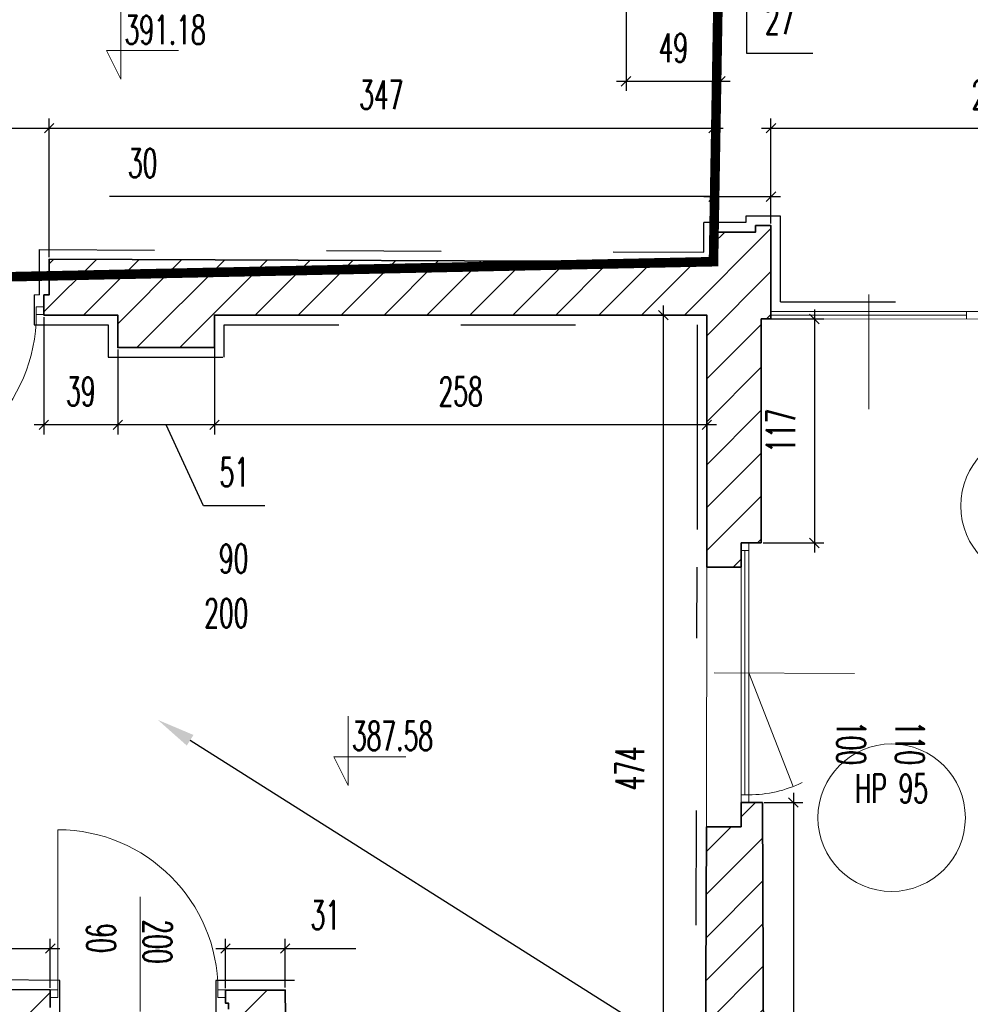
# Model space of a CAD drawing. Header units: millimetres. Extents: x 19887 to 192597, y -14203 to 39042.
# Tile 34 of 256: x 26263 to 26760, y -10899 to -10385. Entities that reach past the tile are written whole.
import ezdxf
from ezdxf import colors
from ezdxf.entities.mleader import LeaderData, LeaderLine
from ezdxf.math import Vec2, Vec3

# ---------------------------------------------------------------- set-up
doc = ezdxf.new("R2010")
doc.units = ezdxf.units.MM
doc.linetypes.add('ACAD_ISO03W100', pattern=[30, 12, -18])
doc.linetypes.add('DASHED2', pattern=[9.525, 6.35, -3.175])
doc.layers.get('Defpoints').update_dxf_attribs({"color": 4})
for name, color, linetype in [('A_DBA-RAMKI', 6, 'Continuous'), ('Sufit podwieszany', 252, 'Continuous'), ('Wymiarowanie', 3, 'Continuous'), ('Wypełnienie', 252, 'Continuous')]:
    doc.layers.add(name, color=color, linetype=linetype)
for name, color, linetype, lineweight in [('Basen_rzut_poziom_1_obrys', 252, 'Continuous', 35), ('Drzwi', 2, 'Continuous', 5), ('koty wysokościowe', 252, 'Continuous', 0), ('Okna', 252, 'Continuous', 5), ('Schody', 252, 'Continuous', 5)]:
    doc.layers.add(name, color=color, linetype=linetype, lineweight=lineweight)
doc.styles.add('ROMANS', font='romans.shx', dxfattribs={"width": 0.6})
doc.styles.get("Standard").update_dxf_attribs({"font": 'arial.ttf'})
doc.dimstyles.new('000001FB70622F18', dxfattribs={"dimtxt": 20, "dimasz": 5, "dimexe": 5, "dimexo": 1, "dimgap": 20, "dimtad": 1, "dimtoh": 1, "dimdec": 0, "dimtxsty": 'Standard', "dimblk": 'OBLIQUE', "dimcen": 0, "dimdle": 5, "dimclrd": 252, "dimclre": 252, "dimclrt": 252, "dimadec": 0, "dimazin": 0, "dimtfac": 1, "dimtdec": 0, "dimtmove": 0, "dimatfit": 3, "dimldrblk": 'OBLIQUE', "dimfxl": 150, "dimfxlon": 1, "dimlwd": 25, "dimlwe": 25, "dimarcsym": 1})
pattern_1 = [(45, (3252.028, -2175.285), (-11.22532, 11.22532), [])]

# ---------------------------------------------------------------- blocks, each defined once
blk = doc.blocks.new('_Oblique')
at = {"color": 0, "linetype": 'ByBlock', "lineweight": -2}
blk.add_line((-0.5, -0.5), (0.5, 0.5), dxfattribs=at)
blk = doc.blocks.new('*D832')
at = {"layer": 'Defpoints', "color": 0}
for p in [(3673.6, -4425.49), (3722.99, -4425.49), (3722.99, -4543.97)]:
    blk.add_point(p, dxfattribs=at)
at = {"layer": 'Wymiarowanie', "color": 252, "linetype": 'Continuous', "lineweight": 25}
for p, q in [((3673.6, -4426.49), (3673.6, -4548.97)), ((3722.99, -4426.49), (3722.99, -4548.97)), ((3668.6, -4543.97), (3727.99, -4543.97))]:
    blk.add_line(p, q, dxfattribs=at)
at = {"layer": 'Wymiarowanie', "color": 252, "linetype": 'ByBlock', "lineweight": 25, "xscale": 5, "yscale": 5, "zscale": 5, "rotation": 180}
blk.add_blockref('_Oblique', (3673.6, -4543.97), dxfattribs=at)
at = {"layer": 'Wymiarowanie', "color": 252, "linetype": 'ByBlock', "lineweight": 25, "xscale": 5, "yscale": 5, "zscale": 5}
blk.add_blockref('_Oblique', (3722.99, -4543.97), dxfattribs=at)
at = {"layer": 'Wymiarowanie', "color": 252, "insert": (3698.29, -4526.47), "char_height": 15, "attachment_point": 5, "style": 'ROMANS'}
blk.add_mtext('49', dxfattribs=at)
blk = doc.blocks.new('*D833')
at = {"layer": 'Defpoints', "color": 0}
for p in [(3722.99, -4425.49), (3750.45, -4440.68), (3750.45, -4489.4)]:
    blk.add_point(p, dxfattribs=at)
at = {"layer": 'Wymiarowanie', "color": 252, "linetype": 'Continuous', "lineweight": 25}
for p, q in [((3722.99, -4426.49), (3722.99, -4494.4)), ((3750.45, -4441.68), (3750.45, -4494.4)), ((3717.99, -4489.4), (3755.45, -4489.4)), ((3736.72, -4529.4), (3736.72, -4489.4)), ((3771.29, -4529.4), (3736.72, -4529.4))]:
    blk.add_line(p, q, dxfattribs=at)
at = {"layer": 'Wymiarowanie', "color": 252, "linetype": 'ByBlock', "lineweight": 25, "xscale": 5, "yscale": 5, "zscale": 5, "rotation": 180}
blk.add_blockref('_Oblique', (3722.99, -4489.4), dxfattribs=at)
at = {"layer": 'Wymiarowanie', "color": 252, "linetype": 'ByBlock', "lineweight": 25, "xscale": 5, "yscale": 5, "zscale": 5}
blk.add_blockref('_Oblique', (3750.45, -4489.4), dxfattribs=at)
at = {"layer": 'Wymiarowanie', "color": 252, "insert": (3754.01, -4511.9), "char_height": 15, "attachment_point": 5, "style": 'ROMANS'}
blk.add_mtext('27', dxfattribs=at)
blk = doc.blocks.new('*D841')
at = {"layer": 'Defpoints', "color": 0}
for p in [(3744.27, -4668.2), (3744.27, -4785.3), (3772.1, -4785.3)]:
    blk.add_point(p, dxfattribs=at)
at = {"layer": 'Wymiarowanie', "color": 252, "linetype": 'Continuous', "lineweight": 25}
for p, q in [((3772.1, -4663.2), (3772.1, -4790.3)), ((3745.27, -4668.2), (3777.1, -4668.2)), ((3745.27, -4785.3), (3777.1, -4785.3))]:
    blk.add_line(p, q, dxfattribs=at)
at = {"layer": 'Wymiarowanie', "color": 252, "linetype": 'ByBlock', "lineweight": 25, "xscale": 5, "yscale": 5, "zscale": 5}
for p, rotation in [((3772.1, -4668.2), 90), ((3772.1, -4785.3), 270)]:
    blk.add_blockref('_Oblique', p, dxfattribs=dict(at, rotation=rotation))
at = {"layer": 'Wymiarowanie', "color": 252, "insert": (3754.6, -4726.75), "char_height": 15, "attachment_point": 5, "rotation": 90, "style": 'ROMANS'}
blk.add_mtext('117', dxfattribs=at)
blk = doc.blocks.new('*D844')
at = {"layer": 'Defpoints', "color": 0}
for p in [(3744.91, -4921.01), (3746.37, -5269.26), (3761.11, -5269.26)]:
    blk.add_point(p, dxfattribs=at)
at = {"layer": 'Wymiarowanie', "color": 252, "linetype": 'Continuous', "lineweight": 25}
for p, q in [((3761.11, -4916.01), (3761.11, -5274.26)), ((3745.91, -4921.01), (3766.11, -4921.01)), ((3747.37, -5269.26), (3766.11, -5269.26))]:
    blk.add_line(p, q, dxfattribs=at)
at = {"layer": 'Wymiarowanie', "color": 252, "linetype": 'ByBlock', "lineweight": 25, "xscale": 5, "yscale": 5, "zscale": 5}
for p, rotation in [((3761.11, -4921.01), 90), ((3761.11, -5269.26), 270)]:
    blk.add_blockref('_Oblique', p, dxfattribs=dict(at, rotation=rotation))
at = {"layer": 'Wymiarowanie', "color": 252, "insert": (3743.61, -5095.13), "char_height": 15, "attachment_point": 5, "rotation": 90, "style": 'ROMANS'}
blk.add_mtext('348', dxfattribs=at)
blk = doc.blocks.new('*D849')
at = {"layer": 'Defpoints', "color": 0}
for p in [(3693.13, -4666.23), (3714.77, -4666.23), (3714.77, -5140.19)]:
    blk.add_point(p, dxfattribs=at)
at = {"layer": 'Wymiarowanie', "color": 252, "linetype": 'Continuous', "lineweight": 25}
for p, q in [((3693.13, -5145.19), (3693.13, -4661.23)), ((3713.77, -4666.23), (3688.13, -4666.23)), ((3713.77, -5140.19), (3688.13, -5140.19))]:
    blk.add_line(p, q, dxfattribs=at)
at = {"layer": 'Wymiarowanie', "color": 252, "linetype": 'ByBlock', "lineweight": 25, "xscale": 5, "yscale": 5, "zscale": 5}
for p, rotation in [((3693.13, -4666.23), 90), ((3693.13, -5140.19), 270)]:
    blk.add_blockref('_Oblique', p, dxfattribs=dict(at, rotation=rotation))
at = {"layer": 'Wymiarowanie', "color": 252, "insert": (3675.63, -4903.21), "char_height": 15, "attachment_point": 5, "rotation": 90, "style": 'ROMANS'}
blk.add_mtext('474', dxfattribs=at)
blk = doc.blocks.new('*D851')
at = {"layer": 'Defpoints', "color": 0}
for p in [(3458.31, -4666.23), (3715.83, -4666.23), (3458.31, -4723.58)]:
    blk.add_point(p, dxfattribs=at)
at = {"layer": 'Wymiarowanie', "color": 252, "linetype": 'Continuous', "lineweight": 25}
for p, q in [((3458.31, -4667.23), (3458.31, -4728.58)), ((3715.83, -4667.23), (3715.83, -4728.58)), ((3720.83, -4723.58), (3453.31, -4723.58))]:
    blk.add_line(p, q, dxfattribs=at)
at = {"layer": 'Wymiarowanie', "color": 252, "linetype": 'ByBlock', "lineweight": 25, "xscale": 5, "yscale": 5, "zscale": 5, "rotation": 180}
blk.add_blockref('_Oblique', (3458.31, -4723.58), dxfattribs=at)
at = {"layer": 'Wymiarowanie', "color": 252, "linetype": 'ByBlock', "lineweight": 25, "xscale": 5, "yscale": 5, "zscale": 5}
blk.add_blockref('_Oblique', (3715.83, -4723.58), dxfattribs=at)
at = {"layer": 'Wymiarowanie', "color": 252, "insert": (3587.07, -4706.08), "char_height": 15, "attachment_point": 5, "style": 'ROMANS'}
blk.add_mtext('258', dxfattribs=at)
blk = doc.blocks.new('*D834')
at = {"layer": 'Defpoints', "color": 0}
for p in [(3458.31, -4666.23), (3407.76, -4683.22), (3407.76, -4723.58)]:
    blk.add_point(p, dxfattribs=at)
at = {"layer": 'Wymiarowanie', "color": 252, "linetype": 'Continuous', "lineweight": 25}
for p, q in [((3458.31, -4667.23), (3458.31, -4728.58)), ((3407.76, -4684.22), (3407.76, -4728.58)), ((3463.31, -4723.58), (3402.76, -4723.58)), ((3452.65, -4765.87), (3433.04, -4723.58)), ((3484.65, -4765.87), (3452.65, -4765.87))]:
    blk.add_line(p, q, dxfattribs=at)
at = {"layer": 'Wymiarowanie', "color": 252, "linetype": 'ByBlock', "lineweight": 25, "xscale": 5, "yscale": 5, "zscale": 5, "rotation": 180}
blk.add_blockref('_Oblique', (3407.76, -4723.58), dxfattribs=at)
at = {"layer": 'Wymiarowanie', "color": 252, "linetype": 'ByBlock', "lineweight": 25, "xscale": 5, "yscale": 5, "zscale": 5}
blk.add_blockref('_Oblique', (3458.31, -4723.58), dxfattribs=at)
at = {"layer": 'Wymiarowanie', "color": 252, "insert": (3468.65, -4748.37), "char_height": 15, "attachment_point": 5, "style": 'ROMANS'}
blk.add_mtext('51', dxfattribs=at)
blk = doc.blocks.new('*D853')
at = {"layer": 'Defpoints', "color": 0}
for p in [(3369.09, -4666.23), (3407.76, -4683.22), (3369.09, -4723.58)]:
    blk.add_point(p, dxfattribs=at)
at = {"layer": 'Wymiarowanie', "color": 252, "linetype": 'Continuous', "lineweight": 25}
for p, q in [((3369.09, -4667.23), (3369.09, -4728.58)), ((3407.76, -4684.22), (3407.76, -4728.58)), ((3412.76, -4723.58), (3364.09, -4723.58))]:
    blk.add_line(p, q, dxfattribs=at)
at = {"layer": 'Wymiarowanie', "color": 252, "linetype": 'ByBlock', "lineweight": 25, "xscale": 5, "yscale": 5, "zscale": 5, "rotation": 180}
blk.add_blockref('_Oblique', (3369.09, -4723.58), dxfattribs=at)
at = {"layer": 'Wymiarowanie', "color": 252, "linetype": 'ByBlock', "lineweight": 25, "xscale": 5, "yscale": 5, "zscale": 5}
blk.add_blockref('_Oblique', (3407.76, -4723.58), dxfattribs=at)
at = {"layer": 'Wymiarowanie', "color": 252, "insert": (3388.43, -4706.08), "char_height": 15, "attachment_point": 5, "style": 'ROMANS'}
blk.add_mtext('39', dxfattribs=at)
blk = doc.blocks.new('*D871')
at = {"layer": 'Defpoints', "color": 0}
for p in [(3371.87, -4568.48), (3273.79, -4636.95), (3371.87, -4636.95)]:
    blk.add_point(p, dxfattribs=at)
at = {"layer": 'Wymiarowanie', "color": 252, "linetype": 'Continuous', "lineweight": 25}
for p, q in [((3273.79, -4635.95), (3273.79, -4563.48)), ((3371.87, -4635.95), (3371.87, -4563.48)), ((3268.79, -4568.48), (3376.87, -4568.48))]:
    blk.add_line(p, q, dxfattribs=at)
at = {"layer": 'Wymiarowanie', "color": 252, "linetype": 'ByBlock', "lineweight": 25, "xscale": 5, "yscale": 5, "zscale": 5, "rotation": 180}
blk.add_blockref('_Oblique', (3273.79, -4568.48), dxfattribs=at)
at = {"layer": 'Wymiarowanie', "color": 252, "linetype": 'ByBlock', "lineweight": 25, "xscale": 5, "yscale": 5, "zscale": 5}
blk.add_blockref('_Oblique', (3371.87, -4568.48), dxfattribs=at)
at = {"layer": 'Wymiarowanie', "color": 252, "insert": (3322.83, -4550.98), "char_height": 15, "attachment_point": 5, "style": 'ROMANS'}
blk.add_mtext('98', dxfattribs=at)
blk = doc.blocks.new('*D859')
at = {"layer": 'Defpoints', "color": 0}
for p in [(3719.31, -4568.48), (3719.31, -4622.78), (3371.87, -4636.95)]:
    blk.add_point(p, dxfattribs=at)
at = {"layer": 'Wymiarowanie', "color": 252, "linetype": 'Continuous', "lineweight": 25}
for p, q in [((3371.87, -4635.95), (3371.87, -4563.48)), ((3719.31, -4621.78), (3719.31, -4563.48)), ((3366.87, -4568.48), (3724.31, -4568.48))]:
    blk.add_line(p, q, dxfattribs=at)
at = {"layer": 'Wymiarowanie', "color": 252, "linetype": 'ByBlock', "lineweight": 25, "xscale": 5, "yscale": 5, "zscale": 5, "rotation": 180}
blk.add_blockref('_Oblique', (3371.87, -4568.48), dxfattribs=at)
at = {"layer": 'Wymiarowanie', "color": 252, "linetype": 'ByBlock', "lineweight": 25, "xscale": 5, "yscale": 5, "zscale": 5}
blk.add_blockref('_Oblique', (3719.31, -4568.48), dxfattribs=at)
at = {"layer": 'Wymiarowanie', "color": 252, "insert": (3545.59, -4550.98), "char_height": 15, "attachment_point": 5, "style": 'ROMANS'}
blk.add_mtext('347', dxfattribs=at)
blk = doc.blocks.new('*D860')
at = {"layer": 'Defpoints', "color": 0}
for p in [(3982.42, -4568.48), (3749.39, -4619.39), (3982.42, -4638.84)]:
    blk.add_point(p, dxfattribs=at)
at = {"layer": 'Wymiarowanie', "color": 252, "linetype": 'Continuous', "lineweight": 25}
for p, q in [((3749.39, -4618.39), (3749.39, -4563.48)), ((3982.42, -4637.84), (3982.42, -4563.48)), ((3744.39, -4568.48), (3987.42, -4568.48))]:
    blk.add_line(p, q, dxfattribs=at)
at = {"layer": 'Wymiarowanie', "color": 252, "linetype": 'ByBlock', "lineweight": 25, "xscale": 5, "yscale": 5, "zscale": 5, "rotation": 180}
blk.add_blockref('_Oblique', (3749.39, -4568.48), dxfattribs=at)
at = {"layer": 'Wymiarowanie', "color": 252, "linetype": 'ByBlock', "lineweight": 25, "xscale": 5, "yscale": 5, "zscale": 5}
blk.add_blockref('_Oblique', (3982.42, -4568.48), dxfattribs=at)
at = {"layer": 'Wymiarowanie', "color": 252, "insert": (3865.9, -4550.98), "char_height": 15, "attachment_point": 5, "style": 'ROMANS'}
blk.add_mtext('233', dxfattribs=at)
blk = doc.blocks.new('*D1008')
at = {"layer": 'Defpoints', "color": 0}
for p in [(3372.41, -4997.37), (3256.44, -5018.03), (3372.41, -5018.99)]:
    blk.add_point(p, dxfattribs=at)
at = {"layer": 'Wymiarowanie', "color": 252, "linetype": 'Continuous', "lineweight": 25}
for p, q in [((3256.44, -5017.03), (3256.44, -4992.37)), ((3372.41, -5017.99), (3372.41, -4992.37)), ((3251.44, -4997.37), (3377.41, -4997.37))]:
    blk.add_line(p, q, dxfattribs=at)
at = {"layer": 'Wymiarowanie', "color": 252, "linetype": 'ByBlock', "lineweight": 25, "xscale": 5, "yscale": 5, "zscale": 5, "rotation": 180}
blk.add_blockref('_Oblique', (3256.44, -4997.37), dxfattribs=at)
at = {"layer": 'Wymiarowanie', "color": 252, "linetype": 'ByBlock', "lineweight": 25, "xscale": 5, "yscale": 5, "zscale": 5}
blk.add_blockref('_Oblique', (3372.41, -4997.37), dxfattribs=at)
at = {"layer": 'Wymiarowanie', "color": 252, "insert": (3314.43, -4979.87), "char_height": 15, "attachment_point": 5, "style": 'ROMANS'}
blk.add_mtext('116', dxfattribs=at)
blk = doc.blocks.new('*D1004')
at = {"layer": 'Defpoints', "color": 0}
for p in [(3495.31, -4997.37), (3464.1, -5019.15), (3495.31, -5018.77)]:
    blk.add_point(p, dxfattribs=at)
at = {"layer": 'Wymiarowanie', "color": 252, "linetype": 'Continuous', "lineweight": 25}
for p, q in [((3464.1, -5018.15), (3464.1, -4992.37)), ((3495.31, -5017.77), (3495.31, -4992.37)), ((3459.1, -4997.37), (3495.31, -4997.37)), ((3495.31, -4997.37), (3532.31, -4997.37))]:
    blk.add_line(p, q, dxfattribs=at)
at = {"layer": 'Wymiarowanie', "color": 252, "linetype": 'ByBlock', "lineweight": 25, "xscale": 5, "yscale": 5, "zscale": 5, "rotation": 180}
blk.add_blockref('_Oblique', (3464.1, -4997.37), dxfattribs=at)
at = {"layer": 'Wymiarowanie', "color": 252, "linetype": 'ByBlock', "lineweight": 25, "xscale": 5, "yscale": 5, "zscale": 5}
blk.add_blockref('_Oblique', (3495.31, -4997.37), dxfattribs=at)
at = {"layer": 'Wymiarowanie', "color": 252, "insert": (3516.31, -4979.87), "char_height": 15, "attachment_point": 5, "style": 'ROMANS'}
blk.add_mtext('31', dxfattribs=at)
blk = doc.blocks.new('*D1019')
at = {"layer": 'Defpoints', "color": 0}
for p in [(3749.39, -4604.22), (3719.31, -4622.78), (3749.39, -4619.39)]:
    blk.add_point(p, dxfattribs=at)
at = {"layer": 'Schody', "color": 252, "linetype": 'Continuous', "lineweight": 25}
for p, q in [((3719.31, -4621.78), (3719.31, -4599.22)), ((3749.39, -4618.39), (3749.39, -4599.22)), ((3719.31, -4604.22), (3403.48, -4604.22)), ((3714.31, -4604.22), (3754.39, -4604.22))]:
    blk.add_line(p, q, dxfattribs=at)
at = {"layer": 'Schody', "color": 252, "linetype": 'ByBlock', "lineweight": 25, "xscale": 5, "yscale": 5, "zscale": 5, "rotation": 180}
blk.add_blockref('_Oblique', (3719.31, -4604.22), dxfattribs=at)
at = {"layer": 'Schody', "color": 252, "linetype": 'ByBlock', "lineweight": 25, "xscale": 5, "yscale": 5, "zscale": 5}
blk.add_blockref('_Oblique', (3749.39, -4604.22), dxfattribs=at)
at = {"layer": 'Schody', "color": 252, "insert": (3420.77, -4586.72), "char_height": 15, "attachment_point": 5, "style": 'ROMANS'}
blk.add_mtext('30', dxfattribs=at)
blk = doc.blocks.new('G$CF5E15B28')
at = {"layer": 'Wypełnienie'}
h = blk.add_hatch(dxfattribs=at)
h.set_pattern_fill('ANSI31', color=253, scale=5, angle=90)
h.set_pattern_definition(pattern_1)
h.paths.add_polyline_path([(3134.39, -4844.85), (3095.99, -4844.85), (3095.99, -4685.26), (3120.88, -4685.26), (3120.88, -4665.53), (3242.97, -4665.53), (3241.96, -4754.68), (3248.73, -4754.68), (3248.73, -4757.46), (3258.8, -4757.46), (3258.8, -4665.82), (3276.06, -4665.82), (3276.06, -4655.55), (3273.79, -4655.55), (3273.79, -4636.95), (2893.61, -4636.95), (2893.61, -4655.41), (2891.48, -4655.41), (2891.48, -4665.07), (2919.56, -4665.07), (2918.65, -4909.54), (2928.08, -4909.54), (2928.08, -4907.6), (2934.07, -4907.6), (2935.79, -4665.73), (3079.92, -4665.73), (3079.92, -5018.47), (2933.42, -5017.47), (2933.42, -5005.11), (2927.28, -5005.11), (2927.28, -5002.61), (2917.46, -5002.61), (2917.46, -5018.12), (2804.04, -5016.96), (2804.04, -5026.56), (2806.81, -5026.56), (2806.81, -5034.49), (3079.06, -5034.49), (3078.65, -5236.7), (2695.28, -5235.92), (2696.92, -5033.97), (2708.97, -5034.36), (2708.97, -5026.29), (2711.05, -5026.29), (2711.05, -5016.63), (2681.38, -5016.63), (2681.38, -5140.85), (2665.87, -5140.85), (2665.87, -5152.93), (2669.77, -5152.93), (2669.77, -5158), (2681.34, -5158), (2681.34, -5266.86), (2760.48, -5266.21), (2760.48, -5291.28), (2797.66, -5291.28), (2797.66, -5265.43), (3320.5, -5263.08), (3320.5, -5289.59), (3356.37, -5289.59), (3356.37, -5263.86), (3494.98, -5262.94), (3493.09, -5152.78), (3505.39, -5152.78), (3505.39, -5147.14), (3508.47, -5147.14), (3508.47, -5140.19), (3496.78, -5140.19), (3495.32, -5019.15), (3464.1, -5019.15), (3464.1, -5026.02), (3465.72, -5026.02), (3465.72, -5029.03), (3468.1, -5029.03), (3468.1, -5035.06), (3479.56, -5035), (3480.56, -5237.08), (3096.8, -5236.76), (3096.8, -5060.51), (3134.85, -5060.51), (3134.85, -5034.39), (3370.65, -5034.39), (3370.65, -5028.29), (3372.41, -5028.29), (3372.41, -5018.99), (3256.44, -5018.03), (3257.83, -4850.45), (3247.9, -4850.45), (3247.9, -4853.48), (3242.41, -4853.48), (3242.41, -5017.92), (3134.39, -5017.02)])
h.paths.add_polyline_path([(3749.39, -4619.39), (3741.31, -4619.39), (3741.31, -4622.78), (3719.31, -4622.78), (3719.31, -4638.27), (3371.87, -4636.95), (3371.87, -4655.55), (3369.09, -4655.55), (3369.09, -4666.23), (3407.76, -4666.23), (3407.76, -4683.22), (3458.31, -4683.22), (3458.31, -4666.23), (3715.83, -4666.23), (3715.78, -4797.98), (3733.78, -4797.98), (3733.78, -4785.3), (3744.27, -4785.3), (3744.27, -4668.2), (3749.39, -4668.2)])
h = blk.add_hatch(dxfattribs=at)
h.set_pattern_fill('ANSI31', color=253, scale=5, angle=90)
h.set_pattern_definition(pattern_1)
h.paths.add_polyline_path([(2040.97, -6527.02), (2041.3, -6461.08), (2661.1, -6455.77), (3095.54, -6457.38), (3095.38, -6471.66), (3096.9, -6471.66), (3099.83, -6465.3), (3104.73, -6478.03), (3107.18, -6471.66), (3110.34, -6471.51), (3110.49, -6457.38), (3244.11, -6458.18), (3244.11, -6466.15), (3254.73, -6466.15), (3255.38, -6463.33), (3255.4, -6458.2), (3382.25, -6458.63), (3382.17, -6473.74), (3385.62, -6473.74), (3388.55, -6467.37), (3393.45, -6480.11), (3395.9, -6473.74), (3399.06, -6473.59), (3399.15, -6457.29), (3523.98, -6458.7), (3523.98, -6464.32), (3533.57, -6464.32), (3534.93, -6462.46), (3534.93, -6458.53), (3734.37, -6459.18), (3734.2, -6474), (3736.37, -6474), (3740.56, -6464.9), (3747.56, -6483.09), (3751.06, -6474), (3754.63, -6473.82), (3754.66, -6441.84), (3766.55, -6441.84), (3766.55, -6394.39), (3752.94, -6394.39), (3744.91, -4921.01), (3733.78, -4921.01), (3733.78, -4933.69), (3715.66, -4933.69), (3714.77, -5140.19), (3599.81, -5140.19), (3599.81, -5147.14), (3605.2, -5147.14), (3605.2, -5151.75), (3714.72, -5151.44), (3720.1, -6429.06), (2019.26, -6431.66), (2019.26, -6462.65), (2023.81, -6462.65), (2023.81, -6526.97)])
at = {"layer": 'Basen_rzut_poziom_1_obrys', "color": 253, "elevation": 0}
for points in [[(3369.09, -4655.55), (3371.87, -4655.55), (3371.87, -4636.95), (3719.31, -4638.27), (3719.31, -4622.78)], [(3744.27, -4785.3), (3744.27, -4668.2), (3749.39, -4668.2), (3749.39, -4619.39), (3741.31, -4619.39), (3741.31, -4622.78), (3719.31, -4622.78)], [(3369.09, -4655.55), (3369.09, -4666.23), (3407.76, -4666.23), (3407.76, -4683.22), (3458.31, -4683.22), (3458.31, -4666.23), (3587.18, -4666.23), (3715.83, -4666.23), (3715.83, -4718.35), (3715.78, -4797.98)], [(3749.39, -4664.34), (3749.39, -4668.2)], [(3744.27, -4785.3), (3733.78, -4785.3)], [(3733.78, -4797.98), (3733.78, -4785.3)], [(3715.78, -4797.98), (3733.78, -4797.98)], [(3733.78, -4933.69), (3733.78, -4921.01)], [(3733.78, -4933.69), (3733.78, -4921.01)], [(3733.78, -4921.01), (3744.91, -4921.01)], [(3714.77, -5140.19), (3715.66, -4933.69), (3715.66, -4933.69), (3715.66, -4933.69)], [(3715.66, -4933.69), (3733.78, -4933.69)], [(3496.78, -5140.19), (3495.32, -5019.15), (3464.1, -5019.15), (3464.1, -5026.02), (3465.72, -5026.02), (3465.72, -5029.03)], [(3372.41, -5028.29), (3372.41, -5018.99), (3256.44, -5018.03)]]:
    blk.add_lwpolyline(points, dxfattribs=at)
at = {"layer": 'Basen_rzut_poziom_1_obrys', "color": 253, "linetype": 'ByBlock', "elevation": 0}
blk.add_lwpolyline([(3744.91, -4921.01), (3746.37, -5269.26), (3746.37, -5269.26), (3746.37, -5269.26), (3746.37, -5269.26)], dxfattribs=at)
at = {"layer": 'Drzwi', "color": 253, "elevation": 0}
for points in [[(3364.09, -4655.55), (3366.87, -4655.55)], [(3376.41, -5018.99), (3376.41, -4935.3)], [(3419.37, -5010.28), (3419.37, -4970.28)], [(3419.37, -5010.28), (3419.37, -5030.28)]]:
    blk.add_lwpolyline(points, dxfattribs=at)
for points in [[(3365.09, -4665.82), (3369.09, -4665.82), (3369.09, -4661.82), (3365.09, -4661.82)], [(3372.41, -5018.99), (3376.41, -5018.99), (3376.41, -5022.99), (3372.41, -5022.99)], [(3460.1, -5018.99), (3464.1, -5018.99), (3464.1, -5022.99), (3460.1, -5022.99)]]:
    blk.add_lwpolyline(points, close=True, dxfattribs=at)
at = {"layer": 'Drzwi', "color": 253}
for centre, radius, start, end in [((3280.06, -4665.82, 0), 85.04, 270, 0), ((3376.41, -5018.99, 0), 83.69, 0, 90)]:
    blk.add_arc(centre, radius, start, end, dxfattribs=at)
at = {"layer": 'koty wysokościowe', "color": 253, "elevation": 0}
for points in [[(3409.42, -4506.65), (3409.42, -4542.88)], [(3401.92, -4527.88), (3409.42, -4527.88)], [(3409.42, -4542.88), (3401.92, -4527.88)], [(3409.42, -4527.88), (3439.42, -4527.88)], [(3528.32, -4875.85), (3528.32, -4912.08)], [(3520.82, -4897.08), (3528.32, -4897.08)], [(3528.32, -4912.08), (3520.82, -4897.08)], [(3528.32, -4897.08), (3558.32, -4897.08)]]:
    blk.add_lwpolyline(points, dxfattribs=at)
at = {"layer": 'Okna', "color": 253, "elevation": 0}
for points in [[(3800.52, -4655.41), (3800.52, -4715.41)], [(3965.54, -4668.34), (3965.54, -4664.34), (3749.39, -4664.34)], [(3749.39, -4666.27), (3851.64, -4666.3)], [(3749.39, -4668.2), (3965.54, -4668.34)], [(3851.64, -4664.34), (3851.64, -4668.26)], [(3735.78, -4789.3), (3735.78, -4917.01)], [(3737.78, -4917.01), (3737.78, -4789.3)], [(3715.66, -4933.69), (3715.78, -4797.98)], [(3733.78, -4797.98), (3733.78, -4797.98), (3733.78, -4933.69)], [(3719.72, -4853.16), (3793.06, -4853.56)], [(3737.78, -4853.16), (3761.06, -4912.62)]]:
    blk.add_lwpolyline(points, dxfattribs=at)
for points in [[(3733.78, -4789.3), (3737.78, -4789.3), (3737.78, -4785.3), (3733.78, -4785.3)], [(3733.78, -4921.01), (3737.78, -4921.01), (3737.78, -4917.01), (3733.78, -4917.01)]]:
    blk.add_lwpolyline(points, close=True, dxfattribs=at)
at = {"layer": 'Okna', "color": 253}
for centre in [(3887.21, -4765.95, 0), (3812.49, -4928.97, 0)]:
    blk.add_circle(centre, 38.57, dxfattribs=at)
blk.add_arc((3737.78, -4853.16, 0), 63.86, 270, 295.8665, dxfattribs=at)
at = {"layer": 'Sufit podwieszany', "color": 253, "linetype": 'ACAD_ISO03W100', "ltscale": 5, "elevation": 0}
for points in [[(3754.45, -4659.31), (3754.45, -4659.31), (3754.45, -4659.31), (3754.39, -4614.39), (3736.31, -4614.39), (3736.31, -4617.78), (3714.31, -4617.78)], [(3366.87, -4655.55), (3366.87, -4631.94), (3714.31, -4633.25), (3714.31, -4617.78)], [(3754.45, -4659.31), (3977.6, -4659.31), (3977.6, -4633.84), (3982.42, -4633.84)], [(3364.09, -4655.55), (3364.09, -4671.23), (3402.76, -4671.23), (3402.76, -4688.22), (3463.31, -4688.22), (3463.31, -4671.23), (3587.18, -4671.23), (3710.83, -4671.23), (3710.83, -4718.35), (3710.78, -4797.97)], [(3709.79, -5135.19), (3710.78, -4797.97)], [(3501.72, -5135.19), (3500.26, -5014.15), (3459.1, -5014.15), (3459.1, -5031.02)], [(3377.41, -5033.29), (3377.41, -5014.03), (3261.48, -5013.07)]]:
    blk.add_lwpolyline(points, dxfattribs=at)
at = {"layer": 'Drzwi', "color": 253, "char_height": 15, "width": 190.2964, "attachment_point": 3, "style": 'ROMANS'}
for s, insert in [('90', (3476.08, -4786.03, 0)), ('200', (3476.08, -4814.51, 0))]:
    blk.add_mtext(s, dxfattribs=dict(at, insert=insert))
at = {"layer": 'Drzwi', "color": 253, "char_height": 15, "width": 190.2964, "attachment_point": 7, "rotation": 270, "style": 'ROMANS'}
for s, insert in [('200', (3421.02, -4982.2, 0)), ('90', (3391.59, -4984.23, 0))]:
    blk.add_mtext(s, dxfattribs=dict(at, insert=insert))
at = {"layer": 'koty wysokościowe', "color": 253, "char_height": 15, "width": 21553.2844, "attachment_point": 1, "style": 'ROMANS'}
for s, insert in [('391.18', (3411.31, -4509.56, 0)), ('387.58', (3530.21, -4878.76, 0))]:
    blk.add_mtext(s, dxfattribs=dict(at, insert=insert))
at = {"layer": 'Okna', "color": 253, "char_height": 15, "width": 190.2964, "attachment_point": 3, "rotation": 270, "style": 'ROMANS'}
for s, insert in [('100', (3798.86, -4901.52, 0)), ('110', (3829.51, -4901.52, 0))]:
    blk.add_mtext(s, dxfattribs=dict(at, insert=insert))
at = {"layer": 'Okna', "color": 253, "char_height": 15, "style": 'ROMANS'}
for s, insert, width, attachment_point in [('135', (3964.4, -4833.85, 0), 190.2964, 3), ('135', (3964.29, -4863.99, 0), 190.2964, 3), ('HP 95', (3793.35, -4906.17, 0), 157.2908, 1)]:
    blk.add_mtext(s, dxfattribs=dict(at, insert=insert, width=width, attachment_point=attachment_point))
at = {"layer": 'Schody', "color": 253}
dim = blk.add_linear_dim(base=(3749.39, -4604.22, 0), p1=(3719.31, -4622.78, 0), p2=(3749.39, -4619.39, 0), angle=0, dimstyle='000001FB70622F18', override={"dimtxt": 15, "dimgap": 10, "dimtxsty": 'ROMANS'}, dxfattribs=at)
dim.commit()
dim.dimension.update_dxf_attribs({"geometry": '*D1019', "text_midpoint": (3420.77, -4604.22, 0), "dimtype": 160})
at = {"layer": 'Wymiarowanie', "color": 253}
for base, p1, p2, override, picture, middle in [((3722.99, -4543.97, 0), (3673.6, -4425.49, 0), (3722.99, -4425.49, 0), {"dimtxt": 15, "dimgap": 10, "dimtxsty": 'ROMANS'}, '*D832', (3698.29, -4543.97, 0)), ((3407.76, -4723.58, 0), (3458.31, -4666.23, 0), (3407.76, -4683.22, 0), {"dimtxt": 15, "dimgap": 10, "dimtxsty": 'ROMANS', "dimtmove": 1}, '*D834', (3462.65, -4765.87, 0))]:
    dim = blk.add_linear_dim(base=base, p1=p1, p2=p2, angle=0, dimstyle='000001FB70622F18', override=override, dxfattribs=at)
    dim.commit()
    dim.dimension.update_dxf_attribs({"geometry": picture, "text_midpoint": middle, "dimtype": 160})
for base, p1, p2, angle, override, picture, middle in [((3750.45, -4489.4, 0), (3722.99, -4425.49, 0), (3750.45, -4440.68, 0), 0, {"dimtxt": 15, "dimgap": 10, "dimtxsty": 'ROMANS', "dimtmove": 1}, '*D833', (3746.72, -4511.9, 0)), ((3371.87, -4568.48, 0), (3273.79, -4636.95, 0), (3371.87, -4636.95, 0), 0, {"dimtxt": 15, "dimgap": 10, "dimtxsty": 'ROMANS', "dimtmove": 1}, '*D871', (3322.83, -4550.98, 0)), ((3719.31, -4568.48, 0), (3371.87, -4636.95, 0), (3719.31, -4622.78, 0), 0, {"dimtxt": 15, "dimgap": 10, "dimtxsty": 'ROMANS', "dimtmove": 1}, '*D859', (3545.59, -4550.98, 0)), ((3982.42, -4568.48, 0), (3749.39, -4619.39, 0), (3982.42, -4638.84, 0), 0, {"dimtxt": 15, "dimgap": 10, "dimtxsty": 'ROMANS', "dimtmove": 1}, '*D860', (3865.9, -4550.98, 0)), ((3693.13, -4666.23, 0), (3714.77, -5140.19, 0), (3714.77, -4666.23, 0), 90, {"dimtxt": 15, "dimgap": 10, "dimtxsty": 'ROMANS'}, '*D849', (3675.63, -4903.21, 0)), ((3772.1, -4785.3, 0), (3744.27, -4668.2, 0), (3744.27, -4785.3, 0), 90, {"dimtxt": 15, "dimgap": 10, "dimtxsty": 'ROMANS'}, '*D841', (3754.6, -4726.75, 0)), ((3369.09, -4723.58, 0), (3407.76, -4683.22, 0), (3369.09, -4666.23, 0), 0, {"dimtxt": 15, "dimgap": 10, "dimtxsty": 'ROMANS', "dimtmove": 1}, '*D853', (3388.43, -4706.08, 0)), ((3458.31, -4723.58, 0), (3715.83, -4666.23, 0), (3458.31, -4666.23, 0), 0, {"dimtxt": 15, "dimgap": 10, "dimtxsty": 'ROMANS'}, '*D851', (3587.07, -4706.08, 0)), ((3761.11, -5269.26, 0), (3744.91, -4921.01, 0), (3746.37, -5269.26, 0), 90, {"dimtxt": 15, "dimgap": 10, "dimtxsty": 'ROMANS', "dimtmove": 1}, '*D844', (3743.61, -5095.13, 0)), ((3372.41, -4997.37, 0), (3256.44, -5018.03, 0), (3372.41, -5018.99, 0), 0, {"dimtxt": 15, "dimgap": 10, "dimtxsty": 'ROMANS'}, '*D1008', (3314.43, -4979.87, 0)), ((3495.31, -4997.37, 0), (3464.1, -5019.15, 0), (3495.31, -5018.77, 0), 0, {"dimtxt": 15, "dimgap": 10, "dimtxsty": 'ROMANS'}, '*D1004', (3516.31, -4979.87, 0))]:
    dim = blk.add_linear_dim(base=base, p1=p1, p2=p2, angle=angle, dimstyle='000001FB70622F18', override=override, dxfattribs=at)
    dim.commit()
    dim.dimension.update_dxf_attribs({"geometry": picture, "text_midpoint": middle})
at = {"layer": 'Schody', "color": 253}
ml = blk.add_multileader_mtext('Standard', dxfattribs=at)
ml.set_content('', color=253)
ml.set_leader_properties()
ml.build(insert=Vec2(0, 0))
ml.multileader.update_dxf_attribs({"text_top_attachment_type": 0, "text_bottom_attachment_type": 0, "dogleg_length": 0.8, "arrow_head_size": 20})
ctx = ml.context
ctx.base_point, ctx.char_height, ctx.arrow_head_size, ctx.landing_gap_size, ctx.plane_origin, ctx.plane_x_axis, ctx.plane_y_axis = Vec3(3864.2, -5152.13, 0), 0.4, 20, 0.2, Vec3(3863.4, -5152.13, 0), Vec3(1, 0, 0), Vec3(0, 1, 0)
ctx.attachment_type = 2
notes = []
notes.append((ctx, [(1, (1, 1, 0), (3863.4, -5152.13, 0), (1, 0, 0), 0.8, [(0, [(3428.68, -4877.83, 0)], 256, [])])]))
ctx.mtext.insert, ctx.mtext.text_direction, ctx.mtext.flow_direction = Vec3(3864.4, -5152.13, 0), Vec3(1, 0, 0), 5
for ctx, leaders in notes:
    for number, flags, end, landing, length, lines in leaders:
        leader = LeaderData()
        leader.index, (leader.has_last_leader_line, leader.has_dogleg_vector, leader.attachment_direction) = number, flags
        leader.last_leader_point, leader.dogleg_vector, leader.dogleg_length = Vec3(end), Vec3(landing), length
        for number, points, colour, breaks in lines:
            line = LeaderLine()
            line.index, line.vertices, line.color, line.breaks = number, Vec3.list(points), colors.encode_raw_color(colour), breaks
            leader.lines.append(line)
        ctx.leaders.append(leader)

msp = doc.modelspace()

# ---------------------------------------------------------------- linework, layer by layer
at = {"layer": 'A_DBA-RAMKI', "color": 210, "linetype": 'DASHED2', "ltscale": 10, "const_width": 5, "elevation": 0}
msp.add_lwpolyline([(26883.24, -10273.42), (26630.26, -10272.18), (26626.13, -10511.13), (25385.91, -10537.66), (25385.04, -11107.83), (24854.04, -11107.83), (24813.03, -11063.43), (24813.46, -11033.88), (24785.03, -11033.12), (24785.03, -10874.83), (24706.04, -10874.83), (24625.41, -10787.54), (24625.36, -10297.06), (25356.36, -10302.21), (25362.47, -9920.07), (25362.47, -9920.07), (25362.47, -9920.07), (25262.97, -9920.02), (25262.97, -9666.62), (22717.43, -9664.1)], dxfattribs=at)

# ---------------------------------------------------------------- block references
msp.add_blockref('G$CF5E15B28', (22906.81, -5872.86, 0))

doc.saveas('drawing.dxf')
